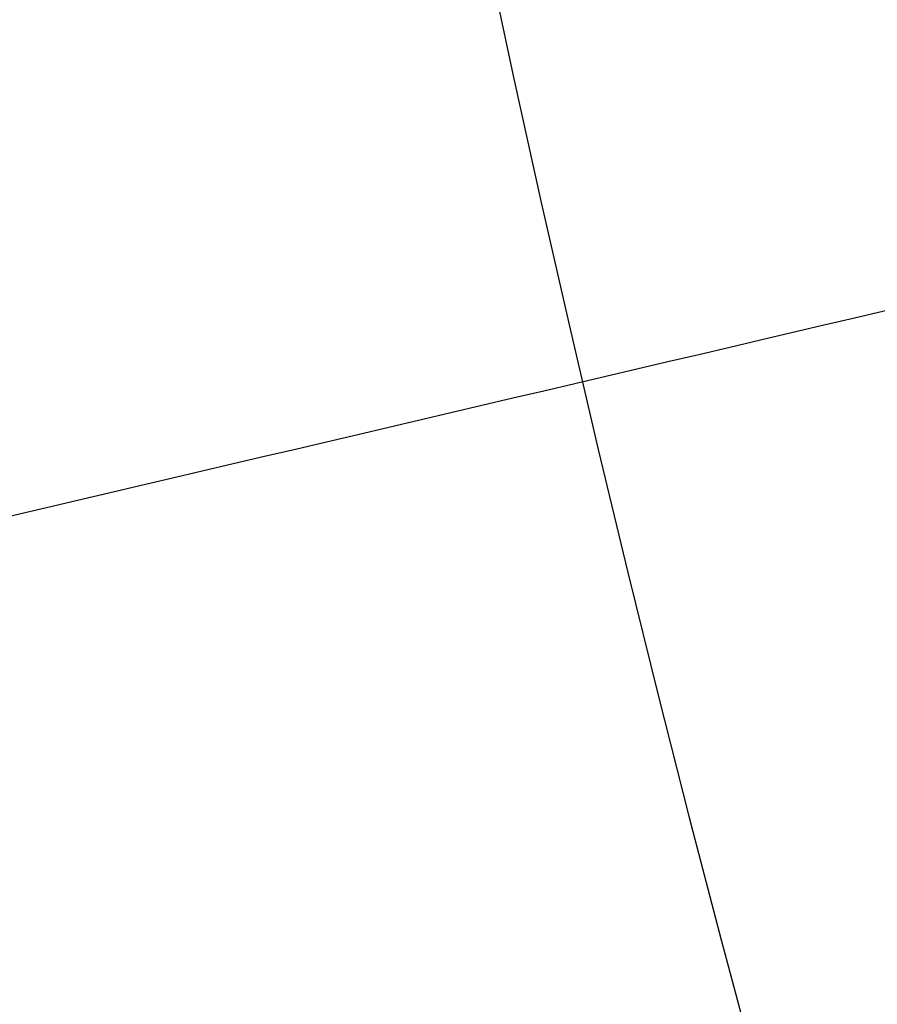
# Model space of a CAD drawing. Header units: millimetres. Extents: x 397 to 647, y -125 to 125.
# Tile 83 of 256: x 471.68 to 473.79, y -12.95 to -10.54. Entities that reach past the tile are written whole.
import ezdxf

# ---------------------------------------------------------------- set-up
doc = ezdxf.new("R2010")
doc.units = ezdxf.units.MM
doc.layers.add('Default', color=7, linetype='Continuous')

msp = doc.modelspace()

# ---------------------------------------------------------------- linework, layer by layer
at = {"layer": 'Default', "extrusion": (0, 0, -1)}
msp.add_circle((-521.7505, 0), 50, dxfattribs=at)
at = {"layer": 'Default'}
msp.add_open_spline([(427.3183, -22.1647, 120), (427.2832, -22.1729, 117.8526), (426.8894, -22.2653, 114.6912), (425.9266, -22.4913, 110.6341), (424.7126, -22.7763, 106.6141), (422.8672, -23.2094, 101.7525), (420.4122, -23.7856, 96.1204), (417.968, -24.3593, 90.6927), (415.7765, -24.8737, 85.5232), (414.3528, -25.2079, 81.5177), (413.5509, -25.3961, 78.5734), (413.2716, -25.4617, 77.2039), (412.9194, -25.5443, 75.0611), (412.7194, -25.5912, 72.1962), (413.1797, -25.4832, 68.0388), (414.3789, -25.2018, 63.8607), (416.3363, -24.7423, 59.5882), (419.0508, -24.1052, 55.2206), (422.4844, -23.2993, 50.7886), (426.5698, -22.3403, 46.3261), (432.7746, -20.884, 40.3681), (441.7232, -18.7836, 32.9499), (453.6184, -15.9916, 24.122), (465.1865, -13.2764, 15.8451), (472.4905, -11.5621, 10.4528), (475.6832, -10.8127, 8)], degree=3, knots=[-0.156287, -0.156287, -0.156287, -0.156287, 5.391708, 8.259528, 11.127349, 16.862989, 22.598629, 28.334269, 34.06991, 39.80555, 42.67337, 45.54119, 45.54119, 52.045095, 58.549, 65.052905, 71.55681, 78.060716, 84.564621, 91.068526, 97.572431, 110.580241, 123.588051, 136.595861, 147.239569, 147.239569, 147.239569, 147.239569], dxfattribs=at)

doc.saveas('drawing.dxf')
